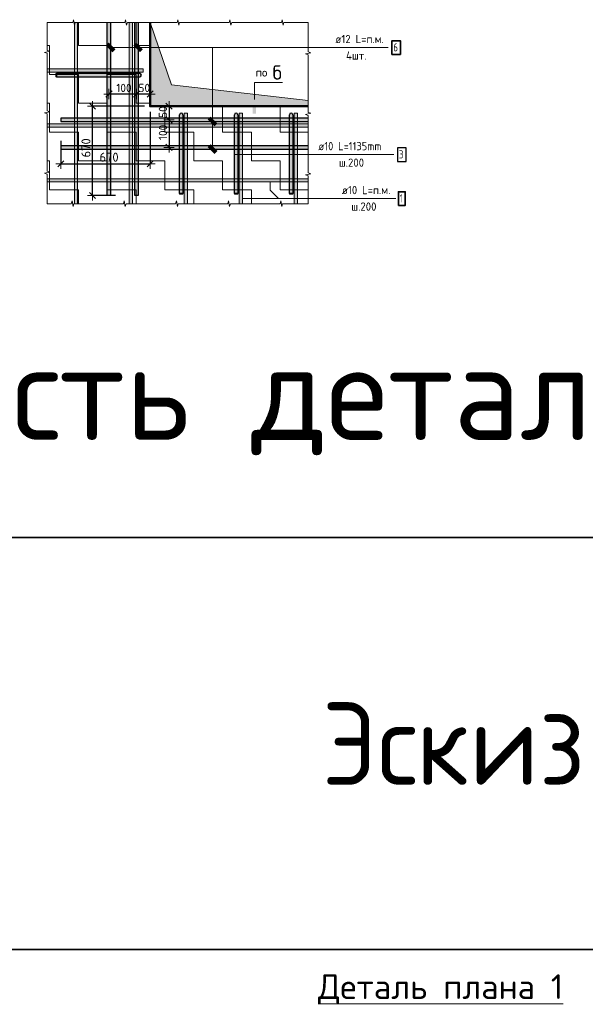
# Model space of a CAD drawing. Header units: metres. Extents: x -38 to 88, y -15 to 19.
# Tile 29 of 41: x 73.71 to 75.77, y 5.12 to 8.7. Entities that reach past the tile are written whole.
import ezdxf

# ---------------------------------------------------------------- set-up
doc = ezdxf.new("R2010")
doc.units = ezdxf.units.M
doc.header["$PDMODE"] = 65
doc.layers.add('XR$4$_3898', color=7, linetype='Continuous')
for name, color, linetype, lineweight in [('XR$4$Арм. стержнями нижней зоны', 180, 'Continuous', 35), ('XR$4$Арм.стержн. Арматура края', 96, 'Continuous', 35), ('XR$4$Арм.стержн. Доп. арматура', 180, 'Continuous', 35), ('XR$4$Размерная линия_ общее', 7, 'Continuous', 13), ('XR$4$Текст_ общее_1', 7, 'Continuous', 13)]:
    doc.layers.add(name, color=color, linetype=linetype, lineweight=lineweight)
doc.styles.add('ISOCPEUR', font='txt')
doc.dimstyles.new('DIMSTYLE_10', dxfattribs={"dimtxt": 0.03, "dimasz": 0.0375, "dimexe": 0, "dimexo": 1e-06, "dimgap": 0.015, "dimtad": 2, "dimdec": 0, "dimlfac": 1000, "dimrnd": 1, "dimzin": 12, "dimdsep": 46, "dimtxsty": 'ISOCPEUR', "dimblk1": 'ALL_ML_STRICH', "dimblk2": 'ALL_ML_STRICH', "dimsah": 1, "dimcen": 0, "dimse1": 1, "dimse2": 1, "dimclrd": 7, "dimclre": 256, "dimclrt": 7, "dimadec": 0, "dimazin": 0, "dimtfac": 1, "dimtdec": 0, "dimtix": 1, "dimtmove": 2, "dimatfit": 3, "dimfxl": 0, "dimtzin": 0, "dimlwd": 0, "dimlwe": -3, "dimarcsym": 0})
doc.dimstyles.new('DIMSTYLE_11', dxfattribs={"dimtxt": 0.03, "dimasz": 0.0375, "dimexe": 0, "dimexo": 1e-06, "dimgap": 0.015, "dimtad": 2, "dimdec": 0, "dimlfac": 1000, "dimrnd": 1, "dimzin": 12, "dimdsep": 46, "dimtxsty": 'ISOCPEUR', "dimblk1": 'ALL_ML_STRICH', "dimblk2": 'ALL_ML_STRICH', "dimsah": 1, "dimcen": 0, "dimse1": 1, "dimse2": 1, "dimclrd": 7, "dimclre": 256, "dimclrt": 7, "dimadec": 0, "dimazin": 0, "dimtfac": 1, "dimtdec": 0, "dimtix": 1, "dimtmove": 2, "dimatfit": 3, "dimfxl": 0, "dimtvp": 1.2, "dimtzin": 0, "dimlwd": 0, "dimlwe": -3, "dimarcsym": 0})
doc.dimstyles.new('DIMSTYLE_12', dxfattribs={"dimtxt": 0.03, "dimasz": 0.0375, "dimexe": 0, "dimexo": 1e-06, "dimgap": 0.015, "dimtad": 2, "dimdec": 0, "dimlfac": 1000, "dimrnd": 1, "dimzin": 12, "dimdsep": 46, "dimtxsty": 'ISOCPEUR', "dimblk1": 'ALL_ML_STRICH', "dimblk2": 'ALL_ML_STRICH', "dimsah": 1, "dimcen": 0, "dimse1": 1, "dimse2": 1, "dimclrd": 7, "dimclre": 256, "dimclrt": 7, "dimadec": 0, "dimazin": 0, "dimtfac": 1, "dimtdec": 0, "dimtix": 1, "dimtmove": 2, "dimatfit": 3, "dimfxl": 0, "dimtzin": 0, "dimlwd": 0, "dimlwe": -3, "dimarcsym": 0})
doc.dimstyles.new('DIMSTYLE_7', dxfattribs={"dimtxt": 0.033, "dimasz": 0.0375, "dimexe": 0, "dimexo": 0, "dimgap": 0.0165, "dimtad": 2, "dimdec": 0, "dimlfac": 1000, "dimrnd": 1, "dimzin": 12, "dimdsep": 46, "dimtxsty": 'ISOCPEUR', "dimblk1": 'ALL_ML_STRICH', "dimblk2": 'ALL_ML_STRICH', "dimsah": 1, "dimcen": 0, "dimclrd": 7, "dimclre": 256, "dimclrt": 7, "dimadec": 0, "dimazin": 0, "dimtfac": 1, "dimtdec": 0, "dimtix": 1, "dimtmove": 2, "dimatfit": 3, "dimfxl": 0, "dimtzin": 0, "dimlwd": 0, "dimlwe": -3, "dimarcsym": 0})
doc.dimstyles.new('DIMSTYLE_9', dxfattribs={"dimtxt": 0.03, "dimasz": 0.0375, "dimexe": 0, "dimexo": 1e-06, "dimgap": 0.015, "dimtad": 2, "dimdec": 0, "dimlfac": 1000, "dimrnd": 1, "dimzin": 12, "dimdsep": 46, "dimtxsty": 'ISOCPEUR', "dimblk1": 'ALL_ML_STRICH', "dimblk2": 'ALL_ML_STRICH', "dimsah": 1, "dimcen": 0, "dimse1": 1, "dimse2": 1, "dimclrd": 7, "dimclre": 256, "dimclrt": 7, "dimadec": 0, "dimazin": 0, "dimtfac": 1, "dimtdec": 0, "dimtix": 1, "dimtmove": 2, "dimatfit": 3, "dimfxl": 0, "dimtvp": 1.2, "dimtzin": 0, "dimlwd": 0, "dimlwe": -3, "dimarcsym": 0})

# ---------------------------------------------------------------- blocks, each defined once
blk = doc.blocks.new('СЛОЖНЫЙ_ОБЪЕКТ_1')
at = {"linetype": 'Continuous', "lineweight": 13, "transparency": 33554687}
blk.add_hatch(color=7, dxfattribs=at).paths.add_polyline_path([(74.1174, 8.0346), (74.1174, 8.6946), (74.1054, 8.6946), (74.1054, 8.0346)])
at = {"color": 7, "linetype": 'Continuous', "lineweight": 13, "transparency": 33554687}
blk.add_lwpolyline([(74.1174, 8.0346), (74.1174, 8.6946), (74.1054, 8.6946), (74.1054, 8.0346), (74.1174, 8.0346)], close=True, dxfattribs=at)
blk = doc.blocks.new('СЛОЖНЫЙ_ОБЪЕКТ_2')
at = {"linetype": 'Continuous', "lineweight": 13, "transparency": 33554687}
blk.add_hatch(color=7, dxfattribs=at).paths.add_polyline_path([(73.9174, 8.0346), (73.9174, 8.6946), (73.9054, 8.6946), (73.9054, 8.0346)])
at = {"color": 7, "linetype": 'Continuous', "lineweight": 13, "transparency": 33554687}
blk.add_lwpolyline([(73.9174, 8.0346), (73.9174, 8.6946), (73.9054, 8.6946), (73.9054, 8.0346), (73.9174, 8.0346)], close=True, dxfattribs=at)
blk = doc.blocks.new('ЭЛЕМЕНТ_УЗОРА_0')
at = {"color": 7, "linetype": 'Continuous', "lineweight": 13, "transparency": 33554687}
for p, q in [((73.8064, 8.6946), (73.8064, 8.6946)), ((74.7564, 8.6946), (74.7564, 8.6946)), ((73.8064, 8.0346), (73.8064, 8.0346)), ((74.7564, 8.0346), (74.7564, 8.0346)), ((74.7564, 8.0346), (74.7564, 8.0346))]:
    blk.add_line(p, q, dxfattribs=at)
for points in [[(73.8064, 8.4746), (73.8064, 8.5822), (73.7964, 8.5853), (73.8164, 8.5894), (73.8064, 8.593), (73.8064, 8.6946), (73.8064, 8.6946)], [(73.8064, 8.6946), (73.8993, 8.6946), (73.9019, 8.7046), (73.9056, 8.6846), (73.9086, 8.6946), (73.9964, 8.6946)], [(73.9964, 8.6946), (74.0893, 8.6946), (74.0919, 8.7046), (74.0956, 8.6846), (74.0986, 8.6946), (74.1864, 8.6946)], [(74.1864, 8.6946), (74.2793, 8.6946), (74.2819, 8.7046), (74.2856, 8.6846), (74.2886, 8.6946), (74.3764, 8.6946)], [(74.3764, 8.6946), (74.4693, 8.6946), (74.4719, 8.7046), (74.4756, 8.6846), (74.4786, 8.6946), (74.5664, 8.6946)], [(74.5664, 8.6946), (74.6593, 8.6946), (74.6619, 8.7046), (74.6656, 8.6846), (74.6686, 8.6946), (74.7564, 8.6946)], [(74.7564, 8.6946), (74.7564, 8.6946), (74.7564, 8.587), (74.7664, 8.5839), (74.7464, 8.5798), (74.7564, 8.5762), (74.7564, 8.4746)], [(73.8064, 8.2546), (73.8064, 8.3622), (73.7964, 8.3653), (73.8164, 8.3694), (73.8064, 8.373), (73.8064, 8.4746)], [(74.7564, 8.4746), (74.7564, 8.367), (74.7664, 8.3639), (74.7464, 8.3598), (74.7564, 8.3562), (74.7564, 8.2546)], [(73.8064, 8.0346), (73.8064, 8.0346), (73.8064, 8.1422), (73.7964, 8.1453), (73.8164, 8.1494), (73.8064, 8.153), (73.8064, 8.2546)], [(74.7564, 8.2546), (74.7564, 8.147), (74.7664, 8.1439), (74.7464, 8.1398), (74.7564, 8.1362), (74.7564, 8.0346)], [(73.9964, 8.0346), (73.9035, 8.0346), (73.9008, 8.0246), (73.8972, 8.0446), (73.8942, 8.0346), (73.8064, 8.0346)], [(74.1864, 8.0346), (74.0935, 8.0346), (74.0908, 8.0246), (74.0872, 8.0446), (74.0842, 8.0346), (73.9964, 8.0346)], [(74.3764, 8.0346), (74.2835, 8.0346), (74.2808, 8.0246), (74.2772, 8.0446), (74.2742, 8.0346), (74.1864, 8.0346)], [(74.5664, 8.0346), (74.4735, 8.0346), (74.4708, 8.0246), (74.4672, 8.0446), (74.4642, 8.0346), (74.3764, 8.0346)], [(74.7564, 8.0346), (74.6635, 8.0346), (74.6608, 8.0246), (74.6572, 8.0446), (74.6542, 8.0346), (74.5664, 8.0346)]]:
    blk.add_lwpolyline(points, dxfattribs=at)
blk = doc.blocks.new('СЛОЖНЫЙ_ОБЪЕКТ_3')
at = {"linetype": 'Continuous', "lineweight": 13, "transparency": 33554687}
blk.add_hatch(color=7, dxfattribs=at).paths.add_polyline_path([(73.8064, 8.3256), (74.7564, 8.3256), (74.7564, 8.3136), (73.8064, 8.3136)], flags=16)
at = {"color": 7, "linetype": 'Continuous', "lineweight": 13, "transparency": 33554687}
blk.add_lwpolyline([(73.8064, 8.3256), (74.7564, 8.3256), (74.7564, 8.3136), (73.8064, 8.3136), (73.8064, 8.3256)], close=True, dxfattribs=at)
blk = doc.blocks.new('СЛОЖНЫЙ_ОБЪЕКТ_4')
at = {"linetype": 'Continuous', "lineweight": 13, "transparency": 33554687}
blk.add_hatch(color=7, dxfattribs=at).paths.add_polyline_path([(73.8064, 8.1256), (74.7564, 8.1256), (74.7564, 8.1136), (73.8064, 8.1136)], flags=16)
at = {"color": 7, "linetype": 'Continuous', "lineweight": 13, "transparency": 33554687}
blk.add_lwpolyline([(73.8064, 8.1256), (74.7564, 8.1256), (74.7564, 8.1136), (73.8064, 8.1136), (73.8064, 8.1256)], close=True, dxfattribs=at)
blk = doc.blocks.new('СЛОЖНЫЙ_ОБЪЕКТ_5')
at = {"linetype": 'Continuous', "lineweight": 25, "transparency": 33554687}
blk.add_hatch(color=8, dxfattribs=at).paths.add_polyline_path([(73.8564, 8.3336), (74.7564, 8.3336), (74.7564, 8.3456), (73.8564, 8.3456)])
at = {"color": 7, "linetype": 'Continuous', "lineweight": 25, "transparency": 33554687}
blk.add_line((73.8564, 8.3336), (74.7564, 8.3336), dxfattribs=at)
blk.add_lwpolyline([(74.7564, 8.3456), (73.8564, 8.3456), (73.8564, 8.3336)], dxfattribs=at)
blk = doc.blocks.new('СЛОЖНЫЙ_ОБЪЕКТ_6')
at = {"linetype": 'Continuous', "lineweight": 25, "true_color": 0x5f5f5f, "transparency": 33554687}
blk.add_hatch(color=251, dxfattribs=at).paths.add_polyline_path([(74.1254, 8.0646), (74.1254, 8.6946), (74.1374, 8.6946), (74.1374, 8.0646)], flags=16)
at = {"color": 7, "linetype": 'Continuous', "lineweight": 25, "transparency": 33554687}
blk.add_line((74.1254, 8.0646), (74.1254, 8.6946), dxfattribs=at)
blk.add_lwpolyline([(74.1374, 8.6946), (74.1374, 8.0646), (74.1254, 8.0646)], dxfattribs=at)
blk = doc.blocks.new('СЛОЖНЫЙ_ОБЪЕКТ_7')
at = {"linetype": 'Continuous', "lineweight": 13, "true_color": 0xc5c5c5, "transparency": 33554687}
for points in [[(73.8404, 8.4966), (73.8404, 8.5086), (73.8384, 8.5086), (73.8384, 8.4966)], [(74.1458, 8.4971), (74.1469, 8.4977), (74.1478, 8.4986), (74.1486, 8.4996), (74.1491, 8.5007), (74.1493, 8.502), (74.1493, 8.5032), (74.1491, 8.5045), (74.1486, 8.5056), (74.1478, 8.5066), (74.1469, 8.5075), (74.1458, 8.5081), (74.1446, 8.5085), (74.1434, 8.5086), (73.8404, 8.5086), (73.8404, 8.4966), (74.1434, 8.4966), (74.1446, 8.4967)]]:
    blk.add_hatch(color=9, dxfattribs=at).paths.add_polyline_path(points)
at = {"color": 7, "linetype": 'Continuous', "lineweight": 13, "transparency": 33554687}
blk.add_lwpolyline([(73.8404, 8.4966), (73.8404, 8.5086), (73.8384, 8.5086), (73.8384, 8.4966), (73.8404, 8.4966)], close=True, dxfattribs=at)
at = {"color": 7, "linetype": 'Continuous', "lineweight": 25, "transparency": 33554687}
blk.add_lwpolyline([(74.1434, 8.5086), (73.8404, 8.5086), (73.8404, 8.4966), (74.1434, 8.4966)], dxfattribs=at)
blk.add_arc((74.1434, 8.5026), 0.006, 270, 90, dxfattribs=at)
blk = doc.blocks.new('СЛОЖНЫЙ_ОБЪЕКТ_8')
at = {"linetype": 'Continuous', "lineweight": 13, "transparency": 33554687}
blk.add_hatch(color=7, dxfattribs=at).paths.add_polyline_path([(73.8064, 8.5256), (74.1564, 8.5256), (74.1564, 8.5136), (73.8064, 8.5136)], flags=16)
at = {"color": 7, "linetype": 'Continuous', "lineweight": 13, "transparency": 33554687}
blk.add_lwpolyline([(73.8064, 8.5256), (74.1564, 8.5256), (74.1564, 8.5136), (73.8064, 8.5136), (73.8064, 8.5256)], close=True, dxfattribs=at)
blk = doc.blocks.new('СЛОЖНЫЙ_ОБЪЕКТ_9')
at = {"linetype": 'Continuous', "lineweight": 13, "true_color": 0xc5c5c5, "transparency": 33554687}
for points in [[(74.2889, 8.361), (74.2895, 8.3621), (74.2904, 8.3631), (74.2914, 8.3638), (74.2925, 8.3643), (74.2938, 8.3646), (74.295, 8.3646), (74.2962, 8.3643), (74.2974, 8.3638), (74.2984, 8.3631), (74.2992, 8.3621), (74.2999, 8.361), (74.3002, 8.3598), (74.3004, 8.3586), (74.3004, 8.0716), (74.2884, 8.0716), (74.2884, 8.3586), (74.2885, 8.3598)], [(74.2884, 8.0716), (74.3004, 8.0716), (74.3004, 8.0696), (74.2884, 8.0696)]]:
    blk.add_hatch(color=9, dxfattribs=at).paths.add_polyline_path(points, flags=16)
at = {"color": 7, "linetype": 'Continuous', "lineweight": 25, "transparency": 33554687}
blk.add_lwpolyline([(74.3004, 8.3586), (74.3004, 8.0716), (74.2884, 8.0716), (74.2884, 8.3586)], dxfattribs=at)
at = {"color": 7, "linetype": 'Continuous', "lineweight": 13, "transparency": 33554687}
blk.add_lwpolyline([(74.2884, 8.0716), (74.3004, 8.0716), (74.3004, 8.0696), (74.2884, 8.0696), (74.2884, 8.0716)], close=True, dxfattribs=at)
at = {"color": 7, "linetype": 'Continuous', "lineweight": 25, "transparency": 33554687}
blk.add_arc((74.2944, 8.3586), 0.006, 0, 180, dxfattribs=at)
blk = doc.blocks.new('СЛОЖНЫЙ_ОБЪЕКТ_10')
at = {"linetype": 'Continuous', "lineweight": 13, "true_color": 0xc5c5c5, "transparency": 33554687}
for points in [[(74.4889, 8.361), (74.4895, 8.3621), (74.4904, 8.3631), (74.4914, 8.3638), (74.4925, 8.3643), (74.4938, 8.3646), (74.495, 8.3646), (74.4962, 8.3643), (74.4974, 8.3638), (74.4984, 8.3631), (74.4992, 8.3621), (74.4999, 8.361), (74.5002, 8.3598), (74.5004, 8.3586), (74.5004, 8.0716), (74.4884, 8.0716), (74.4884, 8.3586), (74.4885, 8.3598)], [(74.4884, 8.0716), (74.5004, 8.0716), (74.5004, 8.0696), (74.4884, 8.0696)]]:
    blk.add_hatch(color=9, dxfattribs=at).paths.add_polyline_path(points, flags=16)
at = {"color": 7, "linetype": 'Continuous', "lineweight": 25, "transparency": 33554687}
blk.add_lwpolyline([(74.5004, 8.3586), (74.5004, 8.0716), (74.4884, 8.0716), (74.4884, 8.3586)], dxfattribs=at)
at = {"color": 7, "linetype": 'Continuous', "lineweight": 13, "transparency": 33554687}
blk.add_lwpolyline([(74.4884, 8.0716), (74.5004, 8.0716), (74.5004, 8.0696), (74.4884, 8.0696), (74.4884, 8.0716)], close=True, dxfattribs=at)
at = {"color": 7, "linetype": 'Continuous', "lineweight": 25, "transparency": 33554687}
blk.add_arc((74.4944, 8.3586), 0.006, 0, 180, dxfattribs=at)
blk = doc.blocks.new('СЛОЖНЫЙ_ОБЪЕКТ_11')
at = {"linetype": 'Continuous', "lineweight": 13, "transparency": 33554687}
blk.add_hatch(color=7, dxfattribs=at).paths.add_polyline_path([(74.3174, 8.0346), (74.3174, 8.3646), (74.3054, 8.3646), (74.3054, 8.0346)])
at = {"color": 7, "linetype": 'Continuous', "lineweight": 13, "transparency": 33554687}
blk.add_lwpolyline([(74.3174, 8.0346), (74.3174, 8.3646), (74.3054, 8.3646), (74.3054, 8.0346), (74.3174, 8.0346)], close=True, dxfattribs=at)
blk = doc.blocks.new('СЛОЖНЫЙ_ОБЪЕКТ_12')
at = {"linetype": 'Continuous', "lineweight": 13, "transparency": 33554687}
blk.add_hatch(color=7, dxfattribs=at).paths.add_polyline_path([(74.5174, 8.0346), (74.5174, 8.3646), (74.5054, 8.3646), (74.5054, 8.0346)])
at = {"color": 7, "linetype": 'Continuous', "lineweight": 13, "transparency": 33554687}
blk.add_lwpolyline([(74.5174, 8.0346), (74.5174, 8.3646), (74.5054, 8.3646), (74.5054, 8.0346), (74.5174, 8.0346)], close=True, dxfattribs=at)
blk = doc.blocks.new('СЛОЖНЫЙ_ОБЪЕКТ_13')
at = {"linetype": 'Continuous', "lineweight": 13, "true_color": 0xc5c5c5, "transparency": 33554687}
for points in [[(74.6889, 8.361), (74.6895, 8.3621), (74.6904, 8.3631), (74.6914, 8.3638), (74.6925, 8.3643), (74.6938, 8.3646), (74.695, 8.3646), (74.6962, 8.3643), (74.6974, 8.3638), (74.6984, 8.3631), (74.6992, 8.3621), (74.6999, 8.361), (74.7002, 8.3598), (74.7004, 8.3586), (74.7004, 8.0716), (74.6884, 8.0716), (74.6884, 8.3586), (74.6885, 8.3598)], [(74.6884, 8.0716), (74.7004, 8.0716), (74.7004, 8.0696), (74.6884, 8.0696)]]:
    blk.add_hatch(color=9, dxfattribs=at).paths.add_polyline_path(points, flags=16)
at = {"color": 7, "linetype": 'Continuous', "lineweight": 25, "transparency": 33554687}
blk.add_lwpolyline([(74.7004, 8.3586), (74.7004, 8.0716), (74.6884, 8.0716), (74.6884, 8.3586)], dxfattribs=at)
at = {"color": 7, "linetype": 'Continuous', "lineweight": 13, "transparency": 33554687}
blk.add_lwpolyline([(74.6884, 8.0716), (74.7004, 8.0716), (74.7004, 8.0696), (74.6884, 8.0696), (74.6884, 8.0716)], close=True, dxfattribs=at)
at = {"color": 7, "linetype": 'Continuous', "lineweight": 25, "transparency": 33554687}
blk.add_arc((74.6944, 8.3586), 0.006, 0, 180, dxfattribs=at)
blk = doc.blocks.new('СЛОЖНЫЙ_ОБЪЕКТ_14')
at = {"linetype": 'Continuous', "lineweight": 13, "transparency": 33554687}
blk.add_hatch(color=7, dxfattribs=at).paths.add_polyline_path([(74.7174, 8.0346), (74.7174, 8.3646), (74.7054, 8.3646), (74.7054, 8.0346)])
at = {"color": 7, "linetype": 'Continuous', "lineweight": 13, "transparency": 33554687}
blk.add_lwpolyline([(74.7174, 8.0346), (74.7174, 8.3646), (74.7054, 8.3646), (74.7054, 8.0346), (74.7174, 8.0346)], close=True, dxfattribs=at)
blk = doc.blocks.new('СЛОЖНЫЙ_ОБЪЕКТ_15')
at = {"linetype": 'Continuous', "lineweight": 25, "true_color": 0x5f5f5f, "transparency": 33554687}
blk.add_hatch(color=251, dxfattribs=at).paths.add_polyline_path([(74.0254, 8.0646), (74.0254, 8.6946), (74.0374, 8.6946), (74.0374, 8.0646)], flags=16)
at = {"color": 7, "linetype": 'Continuous', "lineweight": 25, "transparency": 33554687}
blk.add_line((74.0254, 8.0646), (74.0254, 8.6946), dxfattribs=at)
blk.add_lwpolyline([(74.0374, 8.6946), (74.0374, 8.0646), (74.0254, 8.0646)], dxfattribs=at)
blk = doc.blocks.new('СЛОЖНЫЙ_ОБЪЕКТ_16')
at = {"linetype": 'Continuous', "lineweight": 25, "transparency": 33554687}
blk.add_hatch(color=8, dxfattribs=at).paths.add_polyline_path([(73.8564, 8.2336), (74.7564, 8.2336), (74.7564, 8.2456), (73.8564, 8.2456)])
at = {"color": 7, "linetype": 'Continuous', "lineweight": 25, "transparency": 33554687}
blk.add_line((73.8564, 8.2336), (74.7564, 8.2336), dxfattribs=at)
blk.add_lwpolyline([(74.7564, 8.2456), (73.8564, 8.2456), (73.8564, 8.2336)], dxfattribs=at)
blk = doc.blocks.new('ALL_ML_STRICH')
at = {"color": 0, "linetype": 'ByBlock', "lineweight": -2}
for p, q in [((-1, 0), (0.5, 0)), ((-0.3, -0.3), (0.3, 0.3)), ((0, -0.5), (0, 0.5))]:
    blk.add_line(p, q, dxfattribs=at)
blk = doc.blocks.new('*D72')
at = {"layer": 'DEFPOINTS', "color": 7, "linetype": 'Continuous', "lineweight": 13, "transparency": 33554687}
for p in [(74.2236, 8.3896), (74.2503, 8.3896), (74.2214, 8.3396)]:
    blk.add_point(p, dxfattribs=at)
at = {"layer": 'XR$4$Размерная линия_ общее', "color": 7, "linetype": 'Continuous', "lineweight": -2, "transparency": 33554687}
blk.add_line((74.2503, 8.3896), (74.2503, 8.3396), dxfattribs=at)
at = {"layer": 'XR$4$Размерная линия_ общее', "color": 7, "linetype": 'Continuous', "lineweight": 13, "transparency": 33554687, "xscale": 0.0375, "yscale": 0.0375, "zscale": 0.0375}
for p, rotation in [((74.2503, 8.3896), 90), ((74.2503, 8.3396), 270)]:
    blk.add_blockref('ALL_ML_STRICH', p, dxfattribs=dict(at, rotation=rotation))
at = {"layer": 'XR$4$Размерная линия_ общее', "color": 7, "linetype": 'Continuous', "lineweight": 13, "transparency": 33554687, "insert": (74.2278, 8.3682), "char_height": 0.03, "width": 0.06, "attachment_point": 5, "rotation": 90, "style": 'ISOCPEUR'}
blk.add_mtext('\\A1;{50}', dxfattribs=at)
blk = doc.blocks.new('*D73')
at = {"layer": 'DEFPOINTS', "color": 7, "linetype": 'Continuous', "lineweight": 13, "transparency": 33554687}
for p in [(74.2214, 8.3396), (74.2503, 8.3396), (74.2236, 8.2396)]:
    blk.add_point(p, dxfattribs=at)
at = {"layer": 'XR$4$Размерная линия_ общее', "color": 7, "linetype": 'Continuous', "lineweight": -2, "transparency": 33554687}
blk.add_line((74.2503, 8.3396), (74.2503, 8.2396), dxfattribs=at)
at = {"layer": 'XR$4$Размерная линия_ общее', "color": 7, "linetype": 'Continuous', "lineweight": 13, "transparency": 33554687, "xscale": 0.0375, "yscale": 0.0375, "zscale": 0.0375}
for p, rotation in [((74.2503, 8.3396), 90), ((74.2503, 8.2396), 270)]:
    blk.add_blockref('ALL_ML_STRICH', p, dxfattribs=dict(at, rotation=rotation))
at = {"layer": 'XR$4$Размерная линия_ общее', "color": 7, "linetype": 'Continuous', "lineweight": 13, "transparency": 33554687, "insert": (74.2278, 8.2941), "char_height": 0.03, "width": 0.09, "attachment_point": 5, "rotation": 90, "style": 'ISOCPEUR'}
blk.add_mtext('\\A1;{100}', dxfattribs=at)
blk = doc.blocks.new('*D74')
at = {"layer": 'DEFPOINTS', "color": 7, "linetype": 'Continuous', "lineweight": 13, "transparency": 33554687}
for p in [(74.1314, 8.4706), (74.1814, 8.4729), (74.1814, 8.4337)]:
    blk.add_point(p, dxfattribs=at)
at = {"layer": 'XR$4$Размерная линия_ общее', "color": 7, "linetype": 'Continuous', "lineweight": -2, "transparency": 33554687}
blk.add_line((74.1814, 8.4337), (74.1314, 8.4337), dxfattribs=at)
at = {"layer": 'XR$4$Размерная линия_ общее', "color": 7, "linetype": 'Continuous', "lineweight": 13, "transparency": 33554687, "xscale": 0.0375, "yscale": 0.0375, "zscale": 0.0375}
for p, rotation in [((74.1314, 8.4337), 180), ((74.1814, 8.4337), 360)]:
    blk.add_blockref('ALL_ML_STRICH', p, dxfattribs=dict(at, rotation=rotation))
at = {"layer": 'XR$4$Размерная линия_ общее', "color": 7, "linetype": 'Continuous', "lineweight": 13, "transparency": 33554687, "insert": (74.16, 8.4562), "char_height": 0.03, "width": 0.06, "attachment_point": 5, "style": 'ISOCPEUR'}
blk.add_mtext('\\A1;{50}', dxfattribs=at)
blk = doc.blocks.new('*D75')
at = {"layer": 'DEFPOINTS', "color": 7, "linetype": 'Continuous', "lineweight": 13, "transparency": 33554687}
for p in [(74.0314, 8.4695), (74.1314, 8.4706), (74.1314, 8.4337)]:
    blk.add_point(p, dxfattribs=at)
at = {"layer": 'XR$4$Размерная линия_ общее', "color": 7, "linetype": 'Continuous', "lineweight": -2, "transparency": 33554687}
blk.add_line((74.1314, 8.4337), (74.0314, 8.4337), dxfattribs=at)
at = {"layer": 'XR$4$Размерная линия_ общее', "color": 7, "linetype": 'Continuous', "lineweight": 13, "transparency": 33554687, "xscale": 0.0375, "yscale": 0.0375, "zscale": 0.0375}
for p, rotation in [((74.0314, 8.4337), 180), ((74.1314, 8.4337), 360)]:
    blk.add_blockref('ALL_ML_STRICH', p, dxfattribs=dict(at, rotation=rotation))
at = {"layer": 'XR$4$Размерная линия_ общее', "color": 7, "linetype": 'Continuous', "lineweight": 13, "transparency": 33554687, "insert": (74.0859, 8.4562), "char_height": 0.03, "width": 0.09, "attachment_point": 5, "style": 'ISOCPEUR'}
blk.add_mtext('\\A1;{100}', dxfattribs=at)
blk = doc.blocks.new('*D236')
at = {"layer": 'DEFPOINTS', "color": 7, "linetype": 'Continuous', "lineweight": 13, "transparency": 33554687}
for p in [(74.1814, 8.3896), (73.8564, 8.2836), (73.8564, 8.1799)]:
    blk.add_point(p, dxfattribs=at)
at = {"layer": 'XR$4$Размерная линия_ общее', "color": 253, "linetype": 'Continuous', "lineweight": -2, "true_color": 0xa0a0a0, "transparency": 33554687}
for p, q in [((74.1814, 8.3696), (74.1814, 8.1799)), ((73.8564, 8.2636), (73.8564, 8.1799))]:
    blk.add_line(p, q, dxfattribs=at)
at = {"layer": 'XR$4$Размерная линия_ общее', "color": 7, "linetype": 'Continuous', "lineweight": -2, "transparency": 33554687}
blk.add_line((73.8564, 8.1799), (74.1814, 8.1799), dxfattribs=at)
at = {"layer": 'XR$4$Размерная линия_ общее', "color": 7, "linetype": 'Continuous', "lineweight": 13, "transparency": 33554687, "xscale": 0.0375, "yscale": 0.0375, "zscale": 0.0375, "rotation": 180}
blk.add_blockref('ALL_ML_STRICH', (73.8564, 8.1799), dxfattribs=at)
at = {"layer": 'XR$4$Размерная линия_ общее', "color": 7, "linetype": 'Continuous', "lineweight": 13, "transparency": 33554687, "xscale": 0.0375, "yscale": 0.0375, "zscale": 0.0375}
blk.add_blockref('ALL_ML_STRICH', (74.1814, 8.1799), dxfattribs=at)
at = {"layer": 'XR$4$Размерная линия_ общее', "color": 7, "linetype": 'Continuous', "lineweight": 13, "transparency": 33554687, "insert": (73.9969, 8.2204), "char_height": 0.033, "width": 0.00165, "attachment_point": 1, "line_spacing_factor": 0.60241, "style": 'ISOCPEUR'}
blk.add_mtext('670', dxfattribs=at)
blk = doc.blocks.new('*D237')
at = {"layer": 'DEFPOINTS', "color": 7, "linetype": 'Continuous', "lineweight": 13, "transparency": 33554687}
for p in [(74.1814, 8.3896), (73.9717, 8.0646), (74.0754, 8.0646)]:
    blk.add_point(p, dxfattribs=at)
at = {"layer": 'XR$4$Размерная линия_ общее', "color": 253, "linetype": 'Continuous', "lineweight": -2, "true_color": 0xa0a0a0, "transparency": 33554687}
for p, q in [((74.1614, 8.3896), (73.9717, 8.3896)), ((74.0554, 8.0646), (73.9717, 8.0646))]:
    blk.add_line(p, q, dxfattribs=at)
at = {"layer": 'XR$4$Размерная линия_ общее', "color": 7, "linetype": 'Continuous', "lineweight": -2, "transparency": 33554687}
blk.add_line((73.9717, 8.0646), (73.9717, 8.3896), dxfattribs=at)
at = {"layer": 'XR$4$Размерная линия_ общее', "color": 7, "linetype": 'Continuous', "lineweight": 13, "transparency": 33554687, "xscale": 0.0375, "yscale": 0.0375, "zscale": 0.0375}
for p, rotation in [((73.9717, 8.3896), 90), ((73.9717, 8.0646), 270)]:
    blk.add_blockref('ALL_ML_STRICH', p, dxfattribs=dict(at, rotation=rotation))
at = {"layer": 'XR$4$Размерная линия_ общее', "color": 7, "linetype": 'Continuous', "lineweight": 13, "transparency": 33554687, "insert": (73.9312, 8.2031), "char_height": 0.033, "width": 0.00165, "attachment_point": 1, "rotation": 90, "line_spacing_factor": 0.60241, "style": 'ISOCPEUR'}
blk.add_mtext('670', dxfattribs=at)

msp = doc.modelspace()

# ---------------------------------------------------------------- hatches: boundary and pattern name
at = {"linetype": 'Continuous', "lineweight": 13, "transparency": 33554687}
h = msp.add_hatch(dxfattribs=at)
h.set_pattern_fill('____', scale=0.105, style=0, pattern_type=2)
h.set_pattern_definition([(0, (0.21, 0.21), (0.105, 0.105), [0.105, -0.105]), (90, (0.21, 0.21), (-0.105, 0.105), [0.105, -0.105])])
h.paths.add_polyline_path([(73.8064, 8.6946), (73.8064, 8.0346), (74.7564, 8.0346), (74.7564, 8.3896), (74.1814, 8.3896), (74.1814, 8.6946)], flags=0)
at = {"linetype": 'Continuous', "lineweight": 13, "true_color": 0x696969, "transparency": 33554687}
msp.add_hatch(color=251, dxfattribs=at).paths.add_polyline_path([(74.7564, 8.4106), (74.2596, 8.4678), (74.1814, 8.6946), (74.1814, 8.3896), (74.7564, 8.3896)])
at = {"linetype": 'Continuous', "lineweight": 25, "true_color": 0x000000, "transparency": 33554687}
for points in [[(74.0551, 8.5965), (74.0303, 8.6212), (74.0197, 8.6106), (74.0445, 8.5859)], [(74.1551, 8.5965), (74.1303, 8.6212), (74.1197, 8.6106), (74.1445, 8.5859)], [(74.4014, 8.3513), (74.3908, 8.3407), (74.4155, 8.3159), (74.4261, 8.3265)], [(74.4014, 8.2513), (74.3908, 8.2407), (74.4155, 8.2159), (74.4261, 8.2265)]]:
    msp.add_hatch(color=18, dxfattribs=at).paths.add_polyline_path(points)
msp.add_hatch(color=18, dxfattribs=at).paths.add_polyline_path([(74.5669, 8.4111), (74.5669, 8.4107), (74.5669, 8.3619), (74.5544, 8.3619), (74.5544, 8.4107), (74.5544, 8.4111), (74.5545, 8.4114), (74.5546, 8.4118), (74.5548, 8.4122), (74.555, 8.4125), (74.5552, 8.4128), (74.5555, 8.413), (74.5559, 8.4132), (74.5562, 8.4134), (74.5566, 8.4135), (74.5569, 8.4136), (74.5573, 8.4136), (74.564, 8.4136), (74.5644, 8.4136), (74.5648, 8.4135), (74.5651, 8.4134), (74.5655, 8.4132), (74.5658, 8.413), (74.5661, 8.4128), (74.5663, 8.4125), (74.5665, 8.4122), (74.5667, 8.4118), (74.5668, 8.4114)], flags=16)

# ---------------------------------------------------------------- linework, layer by layer
at = {"color": 7, "linetype": 'Continuous', "lineweight": 13, "transparency": 33554687}
for p, q in [((74.0374, 8.6036), (75.0477, 8.6036)), ((74.4084, 8.2336), (74.4084, 8.6036)), ((74.5174, 8.0534), (75.0757, 8.0534))]:
    msp.add_line(p, q, dxfattribs=at)
at = {"color": 7, "linetype": 'Continuous', "lineweight": 35, "transparency": 33554687}
for p, q in [((69.8239, 6.8185), (78.8239, 6.8185)), ((78.8239, 5.3185), (69.8239, 5.3185))]:
    msp.add_line(p, q, dxfattribs=at)
at = {"color": 7, "linetype": 'Continuous', "lineweight": 13, "transparency": 33554687}
for points in [[(74.7564, 8.4106), (74.2596, 8.4678), (74.1814, 8.6946)], [(74.5607, 8.4136), (74.5607, 8.4756), (74.6635, 8.4756)], [(75.0692, 8.2143), (74.6603, 8.2143), (74.4884, 8.2143)], [(74.649, 8.0534), (74.6186, 8.0838), (74.6186, 8.1136)]]:
    msp.add_lwpolyline(points, dxfattribs=at)
at = {"layer": 'XR$4$_3898', "color": 7, "linetype": 'Continuous', "lineweight": 50, "transparency": 33554687}
msp.add_lwpolyline([(74.7564, 8.3896), (74.1814, 8.3896), (74.1814, 8.6946)], dxfattribs=at)
at = {"layer": 'XR$4$Арм. стержнями нижней зоны', "color": 7, "linetype": 'Continuous', "lineweight": 35, "transparency": 33554687}
msp.add_lwpolyline([(75.0853, 8.0282), (75.1103, 8.0282), (75.1103, 8.0782), (75.0853, 8.0782), (75.0853, 8.0282)], dxfattribs=at)
at = {"layer": 'XR$4$Арм.стержн. Арматура края', "color": 7, "linetype": 'Continuous', "lineweight": 25, "transparency": 33554687}
msp.add_lwpolyline([(75.0821, 8.1881), (75.1131, 8.1881), (75.1131, 8.2381), (75.0821, 8.2381), (75.0821, 8.1881)], dxfattribs=at)
at = {"layer": 'XR$4$Арм.стержн. Доп. арматура', "color": 7, "linetype": 'Continuous', "lineweight": 35, "transparency": 33554687}
msp.add_lwpolyline([(75.0616, 8.5782), (75.0926, 8.5782), (75.0926, 8.6282), (75.0616, 8.6282), (75.0616, 8.5782)], dxfattribs=at)

# ---------------------------------------------------------------- block references
at = {"color": 7, "linetype": 'Continuous', "lineweight": 13, "transparency": 33554687}
for name in ['ЭЛЕМЕНТ_УЗОРА_0', 'СЛОЖНЫЙ_ОБЪЕКТ_2', 'СЛОЖНЫЙ_ОБЪЕКТ_1', 'СЛОЖНЫЙ_ОБЪЕКТ_8', 'СЛОЖНЫЙ_ОБЪЕКТ_7', 'СЛОЖНЫЙ_ОБЪЕКТ_9', 'СЛОЖНЫЙ_ОБЪЕКТ_11', 'СЛОЖНЫЙ_ОБЪЕКТ_10', 'СЛОЖНЫЙ_ОБЪЕКТ_12', 'СЛОЖНЫЙ_ОБЪЕКТ_13', 'СЛОЖНЫЙ_ОБЪЕКТ_14', 'СЛОЖНЫЙ_ОБЪЕКТ_3', 'СЛОЖНЫЙ_ОБЪЕКТ_4']:
    msp.add_blockref(name, (0, 0), dxfattribs=at)
at = {"color": 7, "linetype": 'Continuous', "lineweight": 25, "transparency": 33554687}
for name in ['СЛОЖНЫЙ_ОБЪЕКТ_15', 'СЛОЖНЫЙ_ОБЪЕКТ_6', 'СЛОЖНЫЙ_ОБЪЕКТ_5', 'СЛОЖНЫЙ_ОБЪЕКТ_16']:
    msp.add_blockref(name, (0, 0), dxfattribs=at)

# ---------------------------------------------------------------- texts
at = {"color": 7, "linetype": 'Continuous', "lineweight": 13, "transparency": 33554687, "insert": (74.6135, 8.5124), "char_height": 0.03, "width": 0.113724, "attachment_point": 5, "style": 'ISOCPEUR'}
msp.add_mtext('\\A1;{\\fISOCPEUR|i0|b0;\\H0.030000;\\W1.000000;\\C7;по \\H0.052500;б}\\P', dxfattribs=at)
at = {"color": 7, "linetype": 'Continuous', "lineweight": 35, "transparency": 33554687, "attachment_point": 7, "style": 'ISOCPEUR'}
for s, insert, char_height, width in [('\\W0.98;Ведомость деталей', (72.1539, 7.1185), 0.35, 4.509792), ('\\W0.94;Эскиз', (74.8064, 5.9185), 0.3, 1.176116)]:
    msp.add_mtext(s, dxfattribs=dict(at, insert=insert, char_height=char_height, width=width))
at = {"layer": 'XR$4$Арм. стержнями нижней зоны', "color": 7, "linetype": 'Continuous', "lineweight": 25, "transparency": 33554687, "char_height": 0.03, "attachment_point": 7, "style": 'ISOCPEUR'}
for s, insert, width in [('\\W0.94;ø10 L=п.м.', (74.8793, 8.0692), 0.199983), ('\\W0.56;1', (75.0903, 8.0392), 0.023333), ('\\W0.95;ш.200 ', (74.9138, 8.0092), 0.1312)]:
    msp.add_mtext(s, dxfattribs=dict(at, insert=insert, width=width))
at = {"layer": 'XR$4$Арм.стержн. Арматура края', "color": 7, "linetype": 'Continuous', "lineweight": 25, "transparency": 33554687, "char_height": 0.03, "attachment_point": 7, "style": 'ISOCPEUR'}
for s, insert, width in [('\\W0.92;ø10 L=1135mm ', (74.7936, 8.2291), 0.280669), ('\\W0.78;3', (75.0871, 8.1991), 0.032641), ('\\W0.95;ш.200 ', (74.8686, 8.1691), 0.1312)]:
    msp.add_mtext(s, dxfattribs=dict(at, insert=insert, width=width))
at = {"layer": 'XR$4$Арм.стержн. Доп. арматура', "color": 7, "linetype": 'Continuous', "lineweight": 25, "transparency": 33554687, "char_height": 0.03, "attachment_point": 7, "style": 'ISOCPEUR'}
for s, insert, width in [('\\W0.94;ø12 L=п.м.', (74.8556, 8.6192), 0.199983), ('\\W0.78;6', (75.0666, 8.5892), 0.032641), ('\\W0.95;4шт. ', (74.8946, 8.5592), 0.119158)]:
    msp.add_mtext(s, dxfattribs=dict(at, insert=insert, width=width))
at = {"layer": 'XR$4$Текст_ общее_1', "color": 7, "linetype": 'Continuous', "lineweight": 13, "transparency": 33554687, "insert": (75.1817, 5.2286), "char_height": 0.09, "width": 2.301075, "attachment_point": 2, "line_spacing_factor": 1.084337}
msp.add_mtext('\\A1;{\\L\\fISOCPEUR|i0|b0;\\H0.090000;\\W1.000000;\\C7;  Деталь плана 1\\l}\\P{\\fISOCPEUR|i0|b0;\\H0.052500;\\W1.000000;\\C7;(схема раскладки поперечной арматуры}\\P{\\fISOCPEUR|i0|b0;\\H0.052500;\\W1.000000;\\C7;для пилонов)}\\P', dxfattribs=at)

# ---------------------------------------------------------------- dimensions: what is measured, and where the dimension line sits
at = {"layer": 'XR$4$Размерная линия_ общее', "color": 7, "linetype": 'Continuous', "lineweight": 13, "transparency": 33554687}
for base, p1, p2, angle, dimstyle, picture, middle in [((74.0314, 8.4337), (74.1314, 8.4706), (74.0314, 8.4695), 180, 'DIMSTYLE_12', '*D75', (74.0859, 8.4562)), ((74.1314, 8.4337), (74.1814, 8.4729), (74.1314, 8.4706), 180, 'DIMSTYLE_11', '*D74', (74.16, 8.4562)), ((74.2503, 8.3396), (74.2236, 8.3896), (74.2214, 8.3396), 270, 'DIMSTYLE_9', '*D72', (74.2278, 8.3682)), ((74.2503, 8.2396), (74.2214, 8.3396), (74.2236, 8.2396), 270, 'DIMSTYLE_10', '*D73', (74.2278, 8.2941))]:
    dim = msp.add_linear_dim(base=base, p1=p1, p2=p2, angle=angle, dimstyle=dimstyle, override={"dimpost": '<>', "dimclrd": 7, "dimclre": 253, "dimclrt": 7, "dimlwd": 0, "dimlwe": 65533}, dxfattribs=at)
    dim.commit()
    dim.dimension.update_dxf_attribs({"geometry": picture, "text_midpoint": middle, "dimtype": 160})
dim = msp.add_linear_dim(base=(73.9717, 8.3896), p1=(74.0554, 8.0646), p2=(74.1614, 8.3896), angle=90, text='670', dimstyle='DIMSTYLE_7', override={"dimpost": '<>', "dimclrd": 7, "dimclre": 253, "dimclrt": 7, "dimlwd": 0, "dimlwe": 65533}, dxfattribs=at)
dim.commit()
dim.dimension.update_dxf_attribs({"geometry": '*D237', "text_midpoint": (73.9552, 8.2271), "dimtype": 160})
dim = msp.add_linear_dim(base=(74.1814, 8.1799), p1=(73.8564, 8.2636), p2=(74.1814, 8.3696), text='670', dimstyle='DIMSTYLE_7', override={"dimpost": '<>', "dimclrd": 7, "dimclre": 253, "dimclrt": 7, "dimlwd": 0, "dimlwe": 65533}, dxfattribs=at)
dim.commit()
dim.dimension.update_dxf_attribs({"geometry": '*D236', "text_midpoint": (74.0189, 8.1964), "dimtype": 160})

doc.saveas('drawing.dxf')
